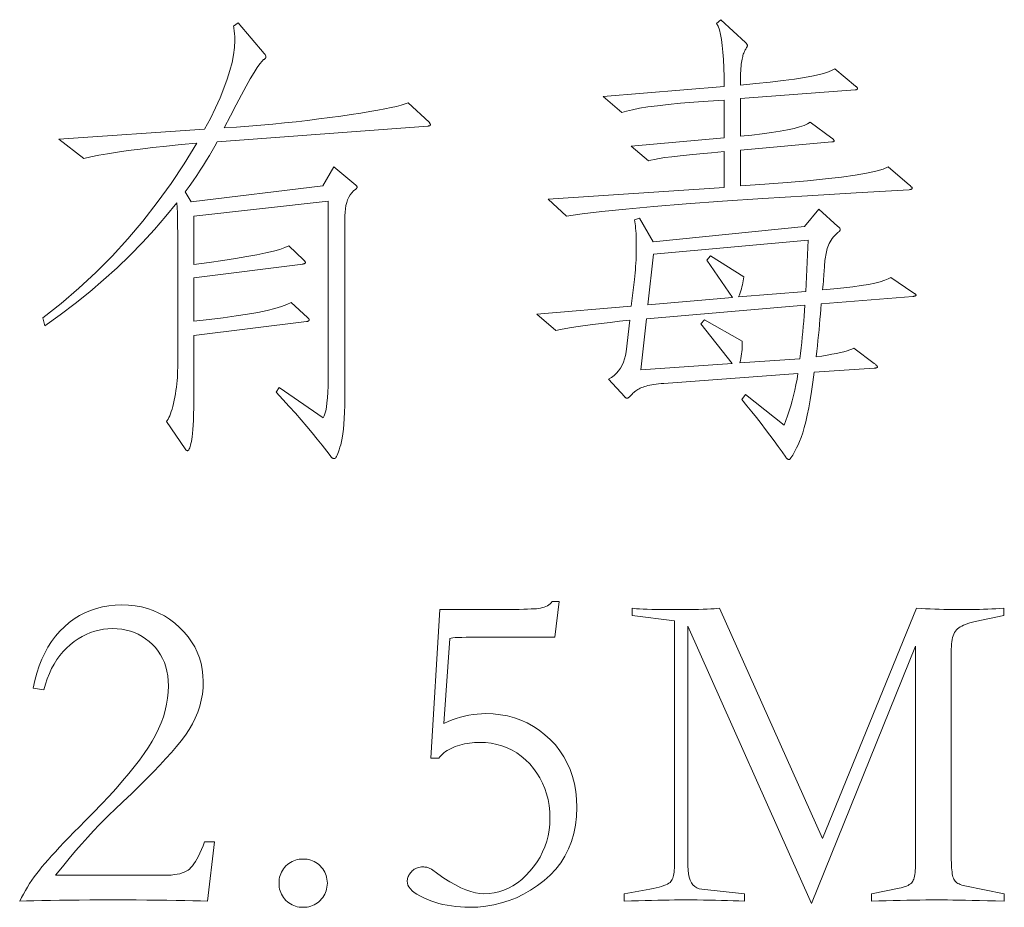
# Model space of a CAD drawing. Extents: x 0 to 1189, y 0 to 841.
# Tile 19 of 129: x 62 to 73, y 64 to 74. Entities that reach past the tile are written whole.
import ezdxf

# ---------------------------------------------------------------- set-up
doc = ezdxf.new("R2010")
doc.units = 0

msp = doc.modelspace()

# ---------------------------------------------------------------- linework, layer by layer
at = {"color": 7, "lineweight": 13}
for points in [[(72.211, 72.197), (72.217, 72.192), (72.223, 72.187), (72.227, 72.182), (72.231, 72.178), (72.235, 72.174), (72.238, 72.171), (72.24, 72.168), (72.242, 72.165), (72.243, 72.162), (72.243, 72.16), (72.242, 72.158), (72.241, 72.156), (72.24, 72.154), (72.237, 72.152), (72.234, 72.151), (72.23, 72.149), (72.225, 72.148), (72.219, 72.146), (72.213, 72.145), (72.206, 72.144), (71.605, 72.11), (71.052, 72.076), (70.545, 72.044), (70.086, 72.012), (69.673, 71.982), (69.308, 71.952), (68.989, 71.923), (68.717, 71.896), (68.493, 71.869), (68.315, 71.843), (68.104, 72.038), (70.105, 72.17), (70.105, 72.577), (69.96, 72.564), (69.829, 72.552), (69.71, 72.541), (69.605, 72.53), (69.512, 72.519), (69.433, 72.509), (69.366, 72.499), (69.313, 72.489), (69.272, 72.48), (69.244, 72.471), (69.049, 72.64), (70.105, 72.735), (70.105, 73.163), (69.925, 73.151), (69.759, 73.139), (69.608, 73.126), (69.47, 73.112), (69.347, 73.098), (69.238, 73.084), (69.143, 73.069), (69.063, 73.053), (68.996, 73.037), (68.943, 73.02), (68.732, 73.205), (70.105, 73.316), (70.104, 73.427), (70.101, 73.529), (70.097, 73.622), (70.091, 73.707), (70.084, 73.783), (70.074, 73.851), (70.063, 73.909), (70.051, 73.96), (70.036, 74.001), (70.02, 74.034), (70.068, 74.076), (70.348, 73.817), (70.352, 73.813), (70.355, 73.809), (70.358, 73.806), (70.361, 73.802), (70.363, 73.798), (70.365, 73.795), (70.367, 73.792), (70.368, 73.789), (70.369, 73.786), (70.369, 73.783), (70.369, 73.78), (70.368, 73.777), (70.367, 73.773), (70.365, 73.769), (70.363, 73.764), (70.36, 73.759), (70.357, 73.753), (70.354, 73.747), (70.35, 73.74), (70.345, 73.733), (70.34, 73.725), (70.336, 73.716), (70.331, 73.706), (70.327, 73.695), (70.323, 73.684), (70.319, 73.671), (70.316, 73.657), (70.312, 73.642), (70.309, 73.626), (70.305, 73.609), (70.302, 73.591), (70.3, 73.57), (70.297, 73.547), (70.295, 73.523), (70.294, 73.496), (70.292, 73.467), (70.291, 73.437), (70.29, 73.404), (70.29, 73.369), (70.29, 73.332), (70.467, 73.349), (70.628, 73.366), (70.774, 73.384), (70.904, 73.402), (71.019, 73.42), (71.119, 73.439), (71.203, 73.458), (71.271, 73.477), (71.324, 73.497), (71.361, 73.517), (71.599, 73.321), (71.603, 73.318), (71.606, 73.315), (71.61, 73.312), (71.612, 73.309), (71.615, 73.306), (71.617, 73.303), (71.618, 73.3), (71.619, 73.298), (71.62, 73.295), (71.62, 73.292), (71.62, 73.29), (71.619, 73.287), (71.618, 73.285), (71.616, 73.284), (71.613, 73.282), (71.61, 73.281), (71.607, 73.28), (71.603, 73.28), (71.599, 73.279), (71.594, 73.279), (70.29, 73.179), (70.29, 72.751), (70.419, 72.765), (70.537, 72.779), (70.645, 72.794), (70.741, 72.809), (70.825, 72.825), (70.899, 72.841), (70.961, 72.858), (71.013, 72.874), (71.053, 72.892), (71.081, 72.91), (71.33, 72.73), (71.335, 72.726), (71.339, 72.722), (71.343, 72.718), (71.346, 72.715), (71.349, 72.712), (71.352, 72.708), (71.354, 72.706), (71.355, 72.703), (71.356, 72.701), (71.356, 72.698), (71.356, 72.696), (71.355, 72.695), (71.354, 72.693), (71.352, 72.692), (71.349, 72.69), (71.346, 72.689), (71.343, 72.689), (71.339, 72.688), (71.335, 72.688), (71.33, 72.688), (70.29, 72.593), (70.29, 72.186), (70.569, 72.206), (70.823, 72.225), (71.053, 72.246), (71.258, 72.267), (71.438, 72.288), (71.593, 72.31), (71.724, 72.332), (71.83, 72.355), (71.912, 72.379), (71.968, 72.403)], [(66.753, 72.91), (66.756, 72.906), (66.758, 72.903), (66.761, 72.9), (66.763, 72.897), (66.765, 72.894), (66.766, 72.891), (66.767, 72.889), (66.768, 72.886), (66.768, 72.883), (66.768, 72.88), (66.768, 72.878), (66.767, 72.876), (66.766, 72.874), (66.763, 72.872), (66.761, 72.871), (66.757, 72.869), (66.753, 72.868), (66.748, 72.868), (66.743, 72.867), (66.737, 72.867), (64.345, 72.688), (64.319, 72.638), (64.29, 72.587), (64.259, 72.534), (64.226, 72.48), (64.191, 72.424), (64.153, 72.366), (64.114, 72.306), (64.072, 72.245), (64.028, 72.182), (63.981, 72.118), (64.05, 72.007), (65.544, 72.186), (65.67, 72.403), (65.919, 72.197), (65.922, 72.195), (65.924, 72.193), (65.927, 72.19), (65.929, 72.188), (65.93, 72.186), (65.932, 72.183), (65.933, 72.181), (65.934, 72.178), (65.934, 72.176), (65.934, 72.173), (65.934, 72.17), (65.934, 72.168), (65.933, 72.165), (65.932, 72.163), (65.93, 72.161), (65.929, 72.158), (65.927, 72.156), (65.924, 72.154), (65.922, 72.151), (65.919, 72.149), (65.895, 72.13), (65.875, 72.109), (65.857, 72.085), (65.841, 72.058), (65.827, 72.029), (65.817, 71.998), (65.808, 71.964), (65.802, 71.928), (65.798, 71.889), (65.797, 71.848), (65.797, 69.864), (65.797, 69.775), (65.795, 69.692), (65.793, 69.615), (65.79, 69.544), (65.785, 69.479), (65.78, 69.421), (65.774, 69.368), (65.767, 69.321), (65.759, 69.281), (65.75, 69.246), (65.74, 69.216), (65.732, 69.189), (65.723, 69.165), (65.715, 69.144), (65.708, 69.127), (65.701, 69.113), (65.695, 69.102), (65.689, 69.094), (65.683, 69.089), (65.678, 69.087), (65.674, 69.088), (65.669, 69.088), (65.665, 69.089), (65.661, 69.091), (65.657, 69.093), (65.653, 69.095), (65.649, 69.098), (65.645, 69.101), (65.642, 69.105), (65.639, 69.109), (65.59, 69.174), (65.538, 69.241), (65.483, 69.31), (65.425, 69.381), (65.364, 69.453), (65.3, 69.527), (65.234, 69.603), (65.164, 69.681), (65.091, 69.761), (65.016, 69.842), (65.048, 69.895), (65.549, 69.552), (65.56, 69.572), (65.57, 69.598), (65.579, 69.632), (65.586, 69.674), (65.593, 69.722), (65.598, 69.778), (65.602, 69.841), (65.605, 69.912), (65.607, 69.99), (65.607, 70.075), (65.607, 72.012), (64.081, 71.843), (64.081, 71.294), (64.253, 71.317), (64.41, 71.34), (64.553, 71.362), (64.682, 71.384), (64.797, 71.405), (64.897, 71.426), (64.984, 71.446), (65.056, 71.466), (65.114, 71.486), (65.158, 71.505), (65.327, 71.347), (65.331, 71.343), (65.335, 71.339), (65.338, 71.335), (65.341, 71.332), (65.343, 71.328), (65.345, 71.325), (65.347, 71.323), (65.348, 71.32), (65.348, 71.317), (65.348, 71.315), (65.348, 71.313), (65.347, 71.311), (65.346, 71.309), (65.343, 71.308), (65.34, 71.306), (65.337, 71.304), (65.333, 71.303), (65.328, 71.302), (65.323, 71.301), (65.317, 71.299), (64.081, 71.141), (64.081, 70.65), (64.255, 70.669), (64.414, 70.689), (64.56, 70.709), (64.691, 70.729), (64.809, 70.75), (64.912, 70.772), (65.001, 70.793), (65.076, 70.816), (65.138, 70.838), (65.185, 70.861), (65.37, 70.692), (65.374, 70.689), (65.377, 70.686), (65.38, 70.683), (65.383, 70.68), (65.385, 70.677), (65.387, 70.674), (65.389, 70.671), (65.39, 70.669), (65.39, 70.666), (65.391, 70.663), (65.39, 70.661), (65.389, 70.658), (65.388, 70.656), (65.386, 70.654), (65.383, 70.652), (65.379, 70.65), (65.375, 70.649), (65.37, 70.647), (65.365, 70.646), (65.359, 70.645), (64.081, 70.486), (64.081, 69.927), (64.081, 69.832), (64.08, 69.745), (64.079, 69.665), (64.078, 69.592), (64.076, 69.526), (64.073, 69.468), (64.07, 69.417), (64.066, 69.373), (64.062, 69.336), (64.058, 69.307), (64.053, 69.282), (64.048, 69.26), (64.043, 69.241), (64.038, 69.224), (64.033, 69.21), (64.028, 69.198), (64.023, 69.189), (64.018, 69.182), (64.013, 69.179), (64.008, 69.177), (64.005, 69.177), (64.003, 69.178), (64.001, 69.179), (63.998, 69.181), (63.996, 69.183), (63.993, 69.185), (63.99, 69.188), (63.987, 69.191), (63.984, 69.194), (63.981, 69.198), (63.77, 69.51), (63.779, 69.522), (63.789, 69.536), (63.798, 69.554), (63.807, 69.574), (63.816, 69.596), (63.824, 69.622), (63.833, 69.65), (63.841, 69.68), (63.849, 69.714), (63.857, 69.75), (63.865, 69.787), (63.871, 69.825), (63.877, 69.862), (63.882, 69.9), (63.887, 69.937), (63.89, 69.974), (63.893, 70.011), (63.895, 70.048), (63.896, 70.085), (63.897, 70.122), (63.897, 71.6), (63.897, 71.661), (63.896, 71.717), (63.896, 71.769), (63.895, 71.816), (63.894, 71.858), (63.893, 71.895), (63.892, 71.927), (63.89, 71.955), (63.888, 71.978), (63.886, 71.996), (63.762, 71.842), (63.632, 71.69), (63.496, 71.542), (63.355, 71.397), (63.208, 71.256), (63.055, 71.118), (62.897, 70.983), (62.732, 70.851), (62.562, 70.722), (62.387, 70.597), (62.366, 70.687), (62.573, 70.851), (62.774, 71.023), (62.966, 71.203), (63.152, 71.39), (63.331, 71.584), (63.502, 71.787), (63.665, 71.997), (63.822, 72.214), (63.971, 72.439), (64.113, 72.672), (63.936, 72.656), (63.77, 72.64), (63.614, 72.623), (63.47, 72.606), (63.336, 72.589), (63.213, 72.571), (63.101, 72.553), (63, 72.535), (62.91, 72.517), (62.83, 72.498), (62.545, 72.719), (64.203, 72.83), (64.268, 72.954), (64.326, 73.073), (64.378, 73.187), (64.422, 73.296), (64.46, 73.399), (64.491, 73.497), (64.515, 73.59), (64.532, 73.678), (64.543, 73.761), (64.546, 73.839), (64.546, 73.856), (64.545, 73.874), (64.545, 73.891), (64.543, 73.908), (64.542, 73.924), (64.54, 73.941), (64.538, 73.956), (64.536, 73.972), (64.533, 73.987), (64.53, 74.002), (64.583, 74.039), (64.879, 73.691), (64.883, 73.687), (64.886, 73.683), (64.889, 73.679), (64.892, 73.675), (64.894, 73.671), (64.896, 73.667), (64.898, 73.664), (64.899, 73.66), (64.899, 73.657), (64.9, 73.654), (64.899, 73.651), (64.899, 73.648), (64.897, 73.644), (64.895, 73.641), (64.893, 73.638), (64.89, 73.635), (64.887, 73.632), (64.883, 73.629), (64.878, 73.625), (64.873, 73.622), (64.855, 73.606), (64.83, 73.576), (64.8, 73.532), (64.764, 73.475), (64.722, 73.404), (64.674, 73.32), (64.62, 73.222), (64.561, 73.11), (64.496, 72.985), (64.425, 72.846), (64.565, 72.856), (64.704, 72.867), (64.841, 72.878), (64.976, 72.89), (65.11, 72.904), (65.241, 72.917), (65.371, 72.932), (65.499, 72.948), (65.625, 72.964), (65.75, 72.981), (65.868, 72.998), (65.978, 73.015), (66.078, 73.031), (66.169, 73.047), (66.25, 73.062), (66.322, 73.077), (66.384, 73.091), (66.437, 73.105), (66.481, 73.118), (66.515, 73.131)], [(72.248, 70.93), (71.208, 70.845), (71.204, 70.788), (71.199, 70.73), (71.194, 70.672), (71.189, 70.612), (71.183, 70.552), (71.177, 70.492), (71.171, 70.431), (71.164, 70.369), (71.157, 70.307), (71.15, 70.244), (71.215, 70.253), (71.275, 70.263), (71.33, 70.273), (71.381, 70.282), (71.426, 70.292), (71.466, 70.303), (71.501, 70.313), (71.532, 70.323), (71.557, 70.333), (71.578, 70.344), (71.81, 70.17), (71.817, 70.165), (71.823, 70.16), (71.829, 70.155), (71.834, 70.151), (71.838, 70.147), (71.841, 70.143), (71.844, 70.139), (71.845, 70.136), (71.847, 70.133), (71.847, 70.13), (71.847, 70.128), (71.845, 70.125), (71.844, 70.123), (71.841, 70.122), (71.838, 70.12), (71.834, 70.119), (71.829, 70.118), (71.823, 70.117), (71.817, 70.117), (71.81, 70.117), (71.129, 70.069), (71.114, 69.957), (71.099, 69.852), (71.083, 69.755), (71.067, 69.665), (71.05, 69.582), (71.034, 69.507), (71.016, 69.44), (70.999, 69.38), (70.981, 69.328), (70.963, 69.283), (70.945, 69.244), (70.928, 69.209), (70.913, 69.178), (70.898, 69.151), (70.885, 69.128), (70.874, 69.11), (70.863, 69.095), (70.854, 69.085), (70.846, 69.079), (70.839, 69.077), (70.836, 69.077), (70.834, 69.078), (70.831, 69.079), (70.828, 69.081), (70.825, 69.084), (70.822, 69.086), (70.819, 69.09), (70.815, 69.094), (70.811, 69.098), (70.807, 69.103), (70.764, 69.165), (70.719, 69.227), (70.673, 69.291), (70.625, 69.355), (70.576, 69.42), (70.525, 69.486), (70.473, 69.553), (70.418, 69.62), (70.363, 69.689), (70.305, 69.758), (70.348, 69.816), (70.786, 69.468), (70.806, 69.521), (70.826, 69.575), (70.844, 69.631), (70.862, 69.688), (70.878, 69.746), (70.894, 69.805), (70.908, 69.866), (70.921, 69.927), (70.933, 69.99), (70.944, 70.054), (69.419, 69.943), (69.389, 69.94), (69.36, 69.938), (69.333, 69.934), (69.307, 69.931), (69.283, 69.927), (69.26, 69.922), (69.239, 69.918), (69.219, 69.912), (69.201, 69.907), (69.184, 69.9), (69.168, 69.894), (69.152, 69.887), (69.138, 69.88), (69.125, 69.873), (69.112, 69.865), (69.1, 69.857), (69.088, 69.848), (69.078, 69.84), (69.068, 69.831), (69.06, 69.821), (69.051, 69.812), (69.044, 69.804), (69.037, 69.797), (69.03, 69.791), (69.025, 69.786), (69.019, 69.781), (69.015, 69.778), (69.011, 69.776), (69.007, 69.774), (69.004, 69.774), (69.001, 69.774), (68.999, 69.774), (68.996, 69.775), (68.993, 69.776), (68.99, 69.778), (68.987, 69.779), (68.984, 69.782), (68.981, 69.784), (68.978, 69.787), (68.975, 69.79), (68.79, 69.99), (68.824, 70.01), (68.854, 70.033), (68.882, 70.058), (68.906, 70.086), (68.928, 70.116), (68.946, 70.148), (68.962, 70.183), (68.974, 70.22), (68.984, 70.26), (68.991, 70.302), (69.033, 70.661), (68.917, 70.648), (68.809, 70.636), (68.707, 70.624), (68.613, 70.612), (68.525, 70.6), (68.445, 70.588), (68.371, 70.577), (68.305, 70.566), (68.246, 70.555), (68.194, 70.544), (67.977, 70.729), (69.049, 70.819), (69.086, 71.125), (69.09, 71.161), (69.094, 71.198), (69.097, 71.235), (69.099, 71.272), (69.102, 71.309), (69.104, 71.347), (69.105, 71.386), (69.106, 71.424), (69.107, 71.463), (69.107, 71.503), (69.107, 71.541), (69.106, 71.578), (69.105, 71.613), (69.104, 71.645), (69.102, 71.676), (69.099, 71.705), (69.097, 71.732), (69.094, 71.757), (69.09, 71.78), (69.086, 71.801), (69.144, 71.822), (69.297, 71.553), (71.018, 71.727), (71.182, 71.922), (71.398, 71.727), (71.403, 71.723), (71.408, 71.719), (71.412, 71.715), (71.415, 71.711), (71.418, 71.708), (71.42, 71.705), (71.422, 71.701), (71.424, 71.698), (71.424, 71.695), (71.425, 71.693), (71.424, 71.69), (71.424, 71.687), (71.422, 71.684), (71.42, 71.681), (71.418, 71.678), (71.415, 71.674), (71.412, 71.67), (71.408, 71.667), (71.403, 71.663), (71.398, 71.658), (71.38, 71.641), (71.363, 71.624), (71.347, 71.607), (71.333, 71.589), (71.32, 71.571), (71.309, 71.552), (71.299, 71.534), (71.29, 71.515), (71.283, 71.496), (71.277, 71.476), (71.272, 71.457), (71.267, 71.437), (71.263, 71.417), (71.259, 71.398), (71.256, 71.378), (71.253, 71.358), (71.25, 71.338), (71.248, 71.318), (71.246, 71.298), (71.245, 71.278), (71.244, 71.257), (71.243, 71.235), (71.241, 71.211), (71.239, 71.186), (71.237, 71.16), (71.235, 71.131), (71.233, 71.102), (71.23, 71.07), (71.227, 71.038), (71.224, 71.004), (71.35, 71.016), (71.464, 71.028), (71.569, 71.041), (71.662, 71.054), (71.745, 71.068), (71.818, 71.083), (71.879, 71.098), (71.93, 71.114), (71.97, 71.13), (72, 71.146), (72.248, 70.977), (72.255, 70.973), (72.261, 70.969), (72.267, 70.966), (72.272, 70.962), (72.276, 70.959), (72.279, 70.956), (72.282, 70.953), (72.284, 70.95), (72.285, 70.948), (72.285, 70.946), (72.285, 70.944), (72.284, 70.942), (72.282, 70.94), (72.279, 70.938), (72.276, 70.936), (72.272, 70.935), (72.267, 70.934), (72.261, 70.932), (72.255, 70.931)], [(71.06, 71.569), (69.302, 71.41), (69.239, 70.835), (70.2, 70.919), (69.91, 71.342), (69.952, 71.394), (70.327, 71.152), (70.324, 71.129), (70.321, 71.107), (70.317, 71.085), (70.312, 71.062), (70.307, 71.039), (70.301, 71.017), (70.294, 70.994), (70.286, 70.971), (70.278, 70.948), (70.268, 70.925), (71.034, 70.988)], [(71.023, 70.83), (69.223, 70.676), (69.16, 70.096), (70.195, 70.17), (69.841, 70.618), (69.883, 70.666), (70.311, 70.423), (70.311, 70.4), (70.311, 70.376), (70.311, 70.352), (70.309, 70.328), (70.307, 70.303), (70.304, 70.278), (70.3, 70.253), (70.296, 70.227), (70.29, 70.201), (70.284, 70.175), (70.965, 70.222), (70.973, 70.284), (70.979, 70.345), (70.986, 70.406), (70.992, 70.467), (70.998, 70.527), (71.004, 70.588), (71.009, 70.649), (71.014, 70.709), (71.019, 70.769)], [(68.183, 67.06), (67.444, 67.06), (67.366, 67.06), (67.294, 67.06), (67.23, 67.059), (67.174, 67.058), (67.125, 67.056), (67.083, 67.055), (67.049, 67.053), (67.022, 67.05), (67.002, 67.048), (66.99, 67.045), (66.922, 66.078), (66.968, 66.1), (67.015, 66.118), (67.062, 66.135), (67.109, 66.149), (67.156, 66.162), (67.204, 66.172), (67.252, 66.179), (67.3, 66.185), (67.348, 66.188), (67.397, 66.189), (67.482, 66.186), (67.565, 66.177), (67.645, 66.163), (67.722, 66.142), (67.797, 66.115), (67.869, 66.083), (67.938, 66.044), (68.005, 66), (68.069, 65.95), (68.13, 65.894), (68.188, 65.833), (68.239, 65.768), (68.284, 65.7), (68.323, 65.628), (68.356, 65.553), (68.383, 65.474), (68.404, 65.392), (68.419, 65.306), (68.428, 65.216), (68.431, 65.123), (68.428, 65.02), (68.416, 64.921), (68.398, 64.826), (68.372, 64.737), (68.338, 64.651), (68.297, 64.57), (68.249, 64.494), (68.193, 64.422), (68.13, 64.354), (68.059, 64.291), (67.984, 64.234), (67.906, 64.182), (67.827, 64.137), (67.745, 64.097), (67.661, 64.064), (67.576, 64.037), (67.488, 64.015), (67.398, 64), (67.306, 63.991), (67.212, 63.988), (67.16, 63.989), (67.108, 63.992), (67.057, 63.996), (67.008, 64.003), (66.959, 64.011), (66.91, 64.021), (66.863, 64.033), (66.817, 64.047), (66.771, 64.063), (66.726, 64.08), (66.684, 64.099), (66.646, 64.118), (66.613, 64.137), (66.584, 64.157), (66.56, 64.177), (66.54, 64.198), (66.524, 64.219), (66.513, 64.24), (66.507, 64.262), (66.505, 64.284), (66.505, 64.294), (66.506, 64.305), (66.509, 64.315), (66.512, 64.326), (66.516, 64.337), (66.522, 64.348), (66.528, 64.359), (66.535, 64.37), (66.543, 64.381), (66.552, 64.392), (66.562, 64.402), (66.573, 64.412), (66.584, 64.42), (66.596, 64.427), (66.609, 64.433), (66.622, 64.438), (66.637, 64.442), (66.652, 64.445), (66.667, 64.447), (66.684, 64.447), (66.695, 64.447), (66.706, 64.446), (66.717, 64.445), (66.727, 64.443), (66.737, 64.441), (66.746, 64.438), (66.755, 64.434), (66.763, 64.43), (66.771, 64.426), (66.779, 64.421), (66.852, 64.368), (66.921, 64.32), (66.988, 64.278), (67.052, 64.242), (67.113, 64.211), (67.171, 64.186), (67.227, 64.166), (67.279, 64.152), (67.329, 64.144), (67.376, 64.141), (67.434, 64.144), (67.491, 64.151), (67.547, 64.164), (67.601, 64.182), (67.654, 64.205), (67.706, 64.233), (67.756, 64.266), (67.805, 64.305), (67.852, 64.348), (67.898, 64.397), (67.941, 64.449), (67.98, 64.503), (68.014, 64.559), (68.043, 64.617), (68.068, 64.676), (68.089, 64.738), (68.105, 64.801), (68.116, 64.866), (68.123, 64.933), (68.125, 65.002), (68.123, 65.074), (68.116, 65.144), (68.105, 65.212), (68.088, 65.277), (68.068, 65.34), (68.043, 65.4), (68.013, 65.458), (67.978, 65.513), (67.939, 65.566), (67.896, 65.617), (67.849, 65.663), (67.799, 65.705), (67.748, 65.742), (67.695, 65.774), (67.639, 65.801), (67.581, 65.823), (67.521, 65.84), (67.459, 65.852), (67.395, 65.86), (67.328, 65.862), (67.299, 65.862), (67.27, 65.86), (67.241, 65.858), (67.213, 65.854), (67.185, 65.85), (67.157, 65.845), (67.13, 65.839), (67.103, 65.832), (67.077, 65.824), (67.051, 65.814), (67.026, 65.805), (67.002, 65.794), (66.98, 65.783), (66.959, 65.771), (66.939, 65.758), (66.921, 65.744), (66.905, 65.73), (66.89, 65.715), (66.876, 65.699), (66.863, 65.683), (66.774, 65.683), (66.874, 67.372), (67.449, 67.372), (67.526, 67.372), (67.597, 67.372), (67.663, 67.373), (67.723, 67.373), (67.778, 67.374), (67.828, 67.376), (67.872, 67.377), (67.911, 67.379), (67.944, 67.38), (67.972, 67.382), (67.997, 67.385), (68.02, 67.389), (68.041, 67.394), (68.062, 67.4), (68.08, 67.407), (68.098, 67.416), (68.113, 67.426), (68.128, 67.436), (68.14, 67.448), (68.152, 67.462), (68.231, 67.462)], [(64.235, 64.057), (64.155, 64.06), (64.07, 64.062), (63.978, 64.065), (63.88, 64.067), (63.775, 64.068), (63.664, 64.07), (63.547, 64.071), (63.424, 64.072), (63.294, 64.072), (63.158, 64.072), (63.024, 64.072), (62.897, 64.072), (62.777, 64.071), (62.662, 64.07), (62.553, 64.068), (62.451, 64.067), (62.354, 64.065), (62.264, 64.062), (62.18, 64.06), (62.102, 64.057), (62.122, 64.098), (62.144, 64.138), (62.167, 64.178), (62.19, 64.218), (62.215, 64.257), (62.241, 64.296), (62.268, 64.334), (62.296, 64.372), (62.325, 64.41), (62.355, 64.447), (62.388, 64.486), (62.424, 64.527), (62.464, 64.572), (62.507, 64.62), (62.554, 64.67), (62.605, 64.724), (62.66, 64.781), (62.718, 64.841), (62.78, 64.904), (62.846, 64.97), (62.942, 65.067), (63.032, 65.16), (63.117, 65.251), (63.197, 65.339), (63.271, 65.424), (63.34, 65.507), (63.404, 65.586), (63.463, 65.662), (63.516, 65.736), (63.564, 65.807), (63.607, 65.876), (63.646, 65.945), (63.68, 66.015), (63.709, 66.084), (63.734, 66.154), (63.755, 66.224), (63.771, 66.295), (63.782, 66.365), (63.789, 66.435), (63.791, 66.506), (63.789, 66.563), (63.784, 66.618), (63.775, 66.67), (63.762, 66.721), (63.746, 66.769), (63.726, 66.815), (63.702, 66.858), (63.675, 66.9), (63.644, 66.939), (63.609, 66.976), (63.572, 67.01), (63.533, 67.04), (63.492, 67.067), (63.449, 67.091), (63.405, 67.11), (63.359, 67.127), (63.311, 67.139), (63.262, 67.148), (63.211, 67.154), (63.158, 67.155), (63.105, 67.154), (63.054, 67.148), (63.004, 67.139), (62.954, 67.126), (62.906, 67.11), (62.858, 67.09), (62.811, 67.066), (62.766, 67.039), (62.721, 67.008), (62.677, 66.973), (62.635, 66.935), (62.596, 66.894), (62.559, 66.85), (62.525, 66.803), (62.494, 66.753), (62.465, 66.701), (62.439, 66.645), (62.415, 66.586), (62.395, 66.524), (62.376, 66.459), (62.255, 66.48), (62.274, 66.567), (62.296, 66.651), (62.322, 66.731), (62.352, 66.807), (62.386, 66.878), (62.423, 66.946), (62.464, 67.01), (62.508, 67.069), (62.557, 67.125), (62.609, 67.176), (62.664, 67.224), (62.721, 67.266), (62.781, 67.303), (62.843, 67.335), (62.907, 67.363), (62.973, 67.385), (63.042, 67.402), (63.114, 67.415), (63.187, 67.422), (63.263, 67.425), (63.339, 67.422), (63.413, 67.414), (63.484, 67.402), (63.553, 67.384), (63.62, 67.361), (63.684, 67.332), (63.746, 67.299), (63.805, 67.261), (63.863, 67.217), (63.918, 67.169), (63.969, 67.116), (64.015, 67.062), (64.055, 67.006), (64.09, 66.947), (64.12, 66.887), (64.144, 66.824), (64.163, 66.76), (64.176, 66.693), (64.184, 66.624), (64.187, 66.554), (64.185, 66.482), (64.177, 66.412), (64.164, 66.342), (64.147, 66.274), (64.124, 66.206), (64.097, 66.139), (64.064, 66.073), (64.027, 66.008), (63.984, 65.944), (63.936, 65.88), (63.884, 65.816), (63.826, 65.749), (63.763, 65.678), (63.695, 65.604), (63.622, 65.527), (63.543, 65.447), (63.46, 65.364), (63.371, 65.278), (63.278, 65.189), (63.179, 65.097), (63.124, 65.044), (63.066, 64.987), (63.005, 64.925), (62.942, 64.858), (62.877, 64.786), (62.808, 64.709), (62.737, 64.628), (62.663, 64.541), (62.587, 64.449), (62.508, 64.352), (63.749, 64.352), (63.788, 64.353), (63.824, 64.355), (63.859, 64.359), (63.89, 64.364), (63.92, 64.37), (63.947, 64.378), (63.972, 64.387), (63.994, 64.398), (64.014, 64.41), (64.031, 64.423), (64.048, 64.439), (64.064, 64.459), (64.081, 64.481), (64.098, 64.507), (64.115, 64.536), (64.132, 64.569), (64.15, 64.605), (64.167, 64.644), (64.185, 64.686), (64.203, 64.732), (64.314, 64.732)], [(73.288, 64.057), (73.189, 64.06), (73.096, 64.062), (73.007, 64.065), (72.924, 64.067), (72.846, 64.068), (72.773, 64.07), (72.705, 64.071), (72.643, 64.072), (72.585, 64.072), (72.533, 64.072), (72.467, 64.072), (72.398, 64.072), (72.328, 64.071), (72.255, 64.07), (72.181, 64.068), (72.104, 64.067), (72.026, 64.065), (71.945, 64.062), (71.863, 64.06), (71.778, 64.057), (71.778, 64.141), (72.095, 64.204), (72.118, 64.21), (72.14, 64.216), (72.16, 64.223), (72.178, 64.23), (72.194, 64.237), (72.208, 64.246), (72.221, 64.254), (72.232, 64.264), (72.241, 64.273), (72.248, 64.284), (72.254, 64.295), (72.26, 64.309), (72.264, 64.324), (72.268, 64.342), (72.272, 64.361), (72.275, 64.383), (72.277, 64.407), (72.279, 64.432), (72.279, 64.46), (72.28, 64.489), (72.28, 66.955), (71.097, 64.03), (69.693, 67.182), (69.693, 64.458), (69.695, 64.41), (69.699, 64.368), (69.707, 64.33), (69.718, 64.296), (69.733, 64.268), (69.75, 64.244), (69.771, 64.224), (69.794, 64.209), (69.821, 64.199), (69.851, 64.194), (70.337, 64.141), (70.337, 64.057), (70.273, 64.06), (70.209, 64.062), (70.143, 64.065), (70.076, 64.067), (70.008, 64.068), (69.94, 64.07), (69.87, 64.071), (69.8, 64.072), (69.728, 64.072), (69.656, 64.072), (69.601, 64.072), (69.543, 64.072), (69.481, 64.071), (69.417, 64.07), (69.35, 64.068), (69.28, 64.067), (69.207, 64.065), (69.131, 64.062), (69.052, 64.06), (68.97, 64.057), (68.97, 64.141), (69.26, 64.194), (69.299, 64.201), (69.334, 64.209), (69.366, 64.217), (69.395, 64.225), (69.421, 64.234), (69.443, 64.243), (69.462, 64.252), (69.478, 64.261), (69.491, 64.271), (69.5, 64.281), (69.508, 64.292), (69.515, 64.304), (69.521, 64.318), (69.526, 64.333), (69.53, 64.35), (69.534, 64.369), (69.536, 64.389), (69.538, 64.41), (69.54, 64.433), (69.54, 64.458), (69.54, 67.245), (69.06, 67.303), (69.06, 67.388), (69.081, 67.385), (69.109, 67.382), (69.143, 67.38), (69.184, 67.378), (69.231, 67.376), (69.285, 67.374), (69.346, 67.373), (69.413, 67.372), (69.486, 67.372), (69.566, 67.372), (69.635, 67.372), (69.699, 67.372), (69.759, 67.373), (69.814, 67.374), (69.865, 67.376), (69.911, 67.378), (69.953, 67.38), (69.99, 67.382), (70.023, 67.385), (70.052, 67.388), (71.224, 64.769), (72.29, 67.388), (72.342, 67.385), (72.394, 67.382), (72.446, 67.38), (72.497, 67.378), (72.549, 67.376), (72.601, 67.374), (72.652, 67.373), (72.704, 67.372), (72.756, 67.372), (72.808, 67.372), (72.858, 67.372), (72.908, 67.372), (72.957, 67.373), (73.005, 67.374), (73.053, 67.376), (73.1, 67.378), (73.147, 67.38), (73.193, 67.382), (73.238, 67.385), (73.283, 67.388), (73.283, 67.303), (72.956, 67.235), (72.926, 67.228), (72.898, 67.221), (72.872, 67.213), (72.848, 67.204), (72.826, 67.195), (72.806, 67.185), (72.788, 67.175), (72.771, 67.164), (72.757, 67.152), (72.744, 67.14), (72.733, 67.126), (72.723, 67.111), (72.715, 67.093), (72.707, 67.074), (72.701, 67.054), (72.696, 67.031), (72.691, 67.007), (72.689, 66.981), (72.687, 66.953), (72.686, 66.923), (72.686, 64.526), (72.687, 64.495), (72.687, 64.465), (72.689, 64.438), (72.691, 64.413), (72.694, 64.39), (72.697, 64.369), (72.701, 64.35), (72.705, 64.334), (72.71, 64.319), (72.715, 64.307), (72.722, 64.297), (72.73, 64.287), (72.739, 64.277), (72.749, 64.268), (72.761, 64.26), (72.774, 64.253), (72.788, 64.247), (72.804, 64.241), (72.821, 64.235), (72.839, 64.231), (73.288, 64.141)], [(65.322, 63.988), (65.299, 63.989), (65.277, 63.991), (65.256, 63.995), (65.235, 64.001), (65.215, 64.008), (65.196, 64.016), (65.178, 64.027), (65.16, 64.039), (65.143, 64.052), (65.127, 64.067), (65.112, 64.083), (65.098, 64.1), (65.086, 64.118), (65.076, 64.136), (65.067, 64.156), (65.06, 64.175), (65.055, 64.196), (65.051, 64.217), (65.048, 64.24), (65.048, 64.262), (65.048, 64.285), (65.051, 64.307), (65.055, 64.329), (65.06, 64.349), (65.067, 64.369), (65.076, 64.389), (65.086, 64.407), (65.098, 64.425), (65.112, 64.442), (65.127, 64.458), (65.143, 64.473), (65.16, 64.486), (65.178, 64.498), (65.196, 64.508), (65.215, 64.517), (65.235, 64.524), (65.256, 64.53), (65.277, 64.534), (65.299, 64.536), (65.322, 64.537), (65.345, 64.536), (65.367, 64.534), (65.388, 64.53), (65.409, 64.524), (65.429, 64.517), (65.448, 64.508), (65.467, 64.498), (65.484, 64.486), (65.501, 64.473), (65.517, 64.458), (65.532, 64.442), (65.546, 64.425), (65.558, 64.407), (65.568, 64.389), (65.577, 64.369), (65.584, 64.349), (65.589, 64.329), (65.593, 64.307), (65.596, 64.285), (65.597, 64.262), (65.596, 64.24), (65.593, 64.217), (65.589, 64.196), (65.584, 64.175), (65.577, 64.156), (65.568, 64.136), (65.558, 64.118), (65.546, 64.1), (65.532, 64.083), (65.517, 64.067), (65.501, 64.052), (65.484, 64.039), (65.467, 64.027), (65.448, 64.016), (65.429, 64.008), (65.409, 64.001), (65.388, 63.995), (65.367, 63.991), (65.345, 63.989)]]:
    msp.add_lwpolyline(points, close=True, dxfattribs=at)

doc.saveas('drawing.dxf')
